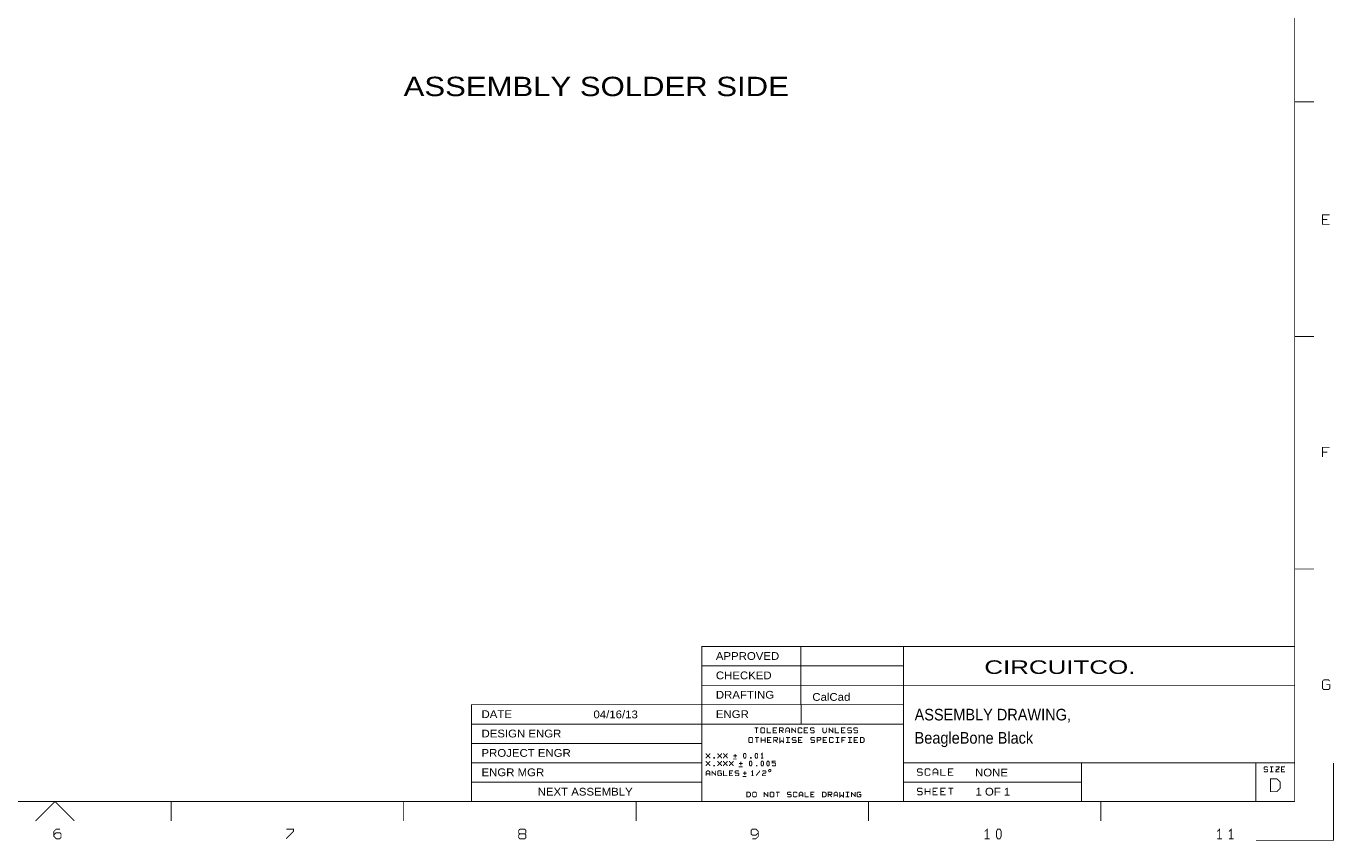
# Model space of a CAD drawing. Extents: x -14006 to 19506, y -9606 to 12409.
# Tile 5 of 20: x 2628 to 19506, y -9606 to 902. Entities that reach past the tile are written whole.
import ezdxf

# ---------------------------------------------------------------- set-up
doc = ezdxf.new("R2010")
doc.units = 0
doc.header["$MEASUREMENT"] = 0
doc.layers.add('1', color=2, linetype='CONTINUOUS')

msp = doc.modelspace()

# ---------------------------------------------------------------- linework, layer by layer
at = {"layer": '1', "const_width": 12}
for points in [[(19000, -9100), (19000, 11900)], [(19250, -75), (19000, -75)], [(19453, -1654), (19360, -1654), (19360, -1530), (19453, -1530)], [(19360, -1592), (19422, -1592)], [(19250, -3100), (19000, -3100)], [(19453, -4530), (19360, -4530), (19360, -4654)], [(19360, -4592), (19422, -4592)], [(19250, -6100), (19000, -6100)], [(12850, -7100), (13950, -7100), (13950, -7600), (12625, -7600), (12625, -7100), (12850, -7100), (11350, -7100), (11350, -9100)], [(19000, -7100), (13950, -7100)], [(11350, -7350), (12850, -7350), (13950, -7350)], [(11350, -7600), (12850, -7600)], [(12625, -7850), (12625, -7600)], [(13950, -9100), (13950, -7600), (19000, -7600)], [(19000, -7650), (19000, -7600)], [(19453, -7546), (19438, -7530), (19376, -7530), (19360, -7546), (19360, -7639), (19376, -7654), (19438, -7654), (19453, -7639), (19453, -7592), (19407, -7592)], [(13950, -7850), (11350, -7850), (8375, -7850), (8375, -9100)], [(12630.1, -7847.1), (12630.1, -8097.1)], [(13950, -8100), (11350, -8100), (8375, -8100)], [(12031, -8148), (12055, -8148), (12055, -8214)], [(12080, -8148), (12031, -8148)], [(12036, -8273), (12060, -8273), (12060, -8339)], [(12085, -8273), (12036, -8273)], [(12116, -8273), (12116, -8339)], [(12165, -8339), (12165, -8273)], [(12240, -8214), (12191, -8214), (12191, -8148)], [(12245, -8339), (12196, -8339), (12196, -8273), (12245, -8273)], [(12320, -8214), (12271, -8214), (12271, -8148), (12320, -8148)], [(12271, -8181), (12304, -8181)], [(12276, -8306), (12317, -8306), (12325, -8298), (12325, -8281), (12317, -8273), (12276, -8273), (12276, -8339)], [(12351, -8181), (12392, -8181), (12400, -8173), (12400, -8156), (12392, -8148), (12351, -8148), (12351, -8214)], [(12405, -8273), (12405, -8339), (12380, -8314), (12356, -8339), (12356, -8273)], [(12367, -8181), (12400, -8214)], [(12431, -8214), (12431, -8164), (12447, -8148), (12464, -8148), (12480, -8164), (12480, -8214)], [(12480, -8189), (12431, -8189)], [(12436, -8273), (12485, -8273)], [(12460, -8273), (12460, -8339)], [(12511, -8148), (12511, -8214)], [(12511, -8156), (12560, -8206)], [(12516, -8331), (12524, -8339), (12557, -8339), (12565, -8331), (12565, -8314), (12557, -8306), (12524, -8306), (12516, -8298), (12516, -8281), (12524, -8273), (12557, -8273), (12565, -8281)], [(12560, -8214), (12560, -8148)], [(12640, -8197), (12640, -8206), (12632, -8214), (12599, -8214), (12591, -8206), (12591, -8156), (12599, -8148), (12632, -8148), (12640, -8156), (12640, -8164)], [(12645, -8339), (12596, -8339), (12596, -8273), (12645, -8273)], [(12720, -8214), (12671, -8214), (12671, -8148), (12720, -8148)], [(12671, -8181), (12704, -8181)], [(12751, -8206), (12759, -8214), (12792, -8214), (12800, -8206), (12800, -8189), (12792, -8181), (12759, -8181), (12751, -8173), (12751, -8156), (12759, -8148), (12792, -8148), (12800, -8156)], [(12805, -8281), (12797, -8273), (12764, -8273), (12756, -8281), (12756, -8298), (12764, -8306), (12797, -8306), (12805, -8314), (12805, -8331), (12797, -8339), (12764, -8339), (12756, -8331)], [(12836, -8306), (12877, -8306), (12885, -8298), (12885, -8281), (12877, -8273), (12836, -8273), (12836, -8339)], [(12911, -8148), (12911, -8197), (12927, -8214), (12944, -8214), (12960, -8197), (12960, -8148)], [(12965, -8273), (12916, -8273), (12916, -8339), (12965, -8339)], [(12991, -8148), (12991, -8214)], [(13040, -8206), (12991, -8156)], [(13045, -8322), (13045, -8331), (13037, -8339), (13004, -8339), (12996, -8331), (12996, -8281), (13004, -8273), (13037, -8273), (13045, -8281), (13045, -8289)], [(13040, -8214), (13040, -8148)], [(13071, -8148), (13071, -8214), (13120, -8214)], [(13076, -8273), (13125, -8273)], [(13100, -8339), (13100, -8273)], [(13200, -8214), (13151, -8214), (13151, -8148), (13200, -8148)], [(13151, -8181), (13184, -8181)], [(13205, -8273), (13156, -8273), (13156, -8339)], [(13231, -8206), (13239, -8214), (13272, -8214), (13280, -8206), (13280, -8189), (13272, -8181), (13239, -8181), (13231, -8173), (13231, -8156), (13239, -8148), (13272, -8148), (13280, -8156)], [(13236, -8273), (13285, -8273)], [(13260, -8339), (13260, -8273)], [(13311, -8206), (13319, -8214), (13352, -8214), (13360, -8206), (13360, -8189), (13352, -8181), (13319, -8181), (13311, -8173), (13311, -8156), (13319, -8148), (13352, -8148), (13360, -8156)], [(13365, -8273), (13316, -8273), (13316, -8339), (13365, -8339)], [(8375, -8350), (11350, -8350)], [(12116, -8306), (12165, -8306)], [(12196, -8306), (12229, -8306)], [(12325, -8339), (12292, -8306)], [(12436, -8339), (12485, -8339)], [(12596, -8306), (12629, -8306)], [(12949, -8306), (12916, -8306)], [(13125, -8339), (13076, -8339)], [(13156, -8306), (13189, -8306)], [(13285, -8339), (13236, -8339)], [(13349, -8306), (13316, -8306)], [(8375, -8600), (11350, -8600)], [(11452, -8540), (11452, -8532), (11405, -8485), (11405, -8478)], [(11452, -8478), (11452, -8485), (11405, -8532), (11405, -8540)], [(11405, -8578), (11405, -8585), (11452, -8632), (11452, -8640)], [(11405, -8640), (11405, -8632), (11452, -8585)], [(11452, -8585), (11452, -8578)], [(11602, -8540), (11602, -8532), (11555, -8485), (11555, -8478)], [(11602, -8478), (11602, -8485), (11555, -8532), (11555, -8540)], [(11555, -8640), (11555, -8632), (11602, -8585), (11602, -8578)], [(11555, -8578), (11555, -8585), (11602, -8632), (11602, -8640)], [(11630, -8540), (11630, -8532), (11677, -8485), (11677, -8478)], [(11677, -8540), (11677, -8532), (11630, -8485), (11630, -8478)], [(11630, -8578), (11630, -8585), (11677, -8632), (11677, -8640)], [(11630, -8640), (11630, -8632), (11677, -8585), (11677, -8578)], [(11705, -8640), (11705, -8632), (11752, -8585), (11752, -8578)], [(11705, -8578), (11705, -8585), (11752, -8632), (11752, -8640)], [(11800, -8550), (11750, -8550)], [(11755, -8509), (11802, -8509)], [(11778, -8532), (11778, -8485)], [(11830, -8609), (11877, -8609)], [(11853, -8632), (11853, -8585)], [(12128, -8540), (12128, -8478), (12113, -8493)], [(12113, -8540), (12144, -8540)], [(12255, -8632), (12263, -8640), (12294, -8640), (12302, -8632), (12302, -8609), (12294, -8601), (12255, -8601), (12255, -8578), (12302, -8578)], [(13950, -8600), (16250, -8600)], [(16250, -9100), (16250, -8600), (18500, -8600)], [(19500, -8600), (19500, -9600), (18500, -9600)], [(19000, -8600), (18500, -8600), (18500, -9100)], [(11452, -8765), (11452, -8718), (11436, -8703), (11421, -8703), (11405, -8718), (11405, -8765)], [(11405, -8741), (11452, -8741)], [(11480, -8703), (11480, -8765)], [(11527, -8757), (11480, -8710)], [(11527, -8765), (11527, -8703)], [(11602, -8710), (11594, -8703), (11563, -8703), (11555, -8710), (11555, -8757), (11563, -8765), (11594, -8765), (11602, -8757), (11602, -8734), (11578, -8734)], [(11677, -8765), (11630, -8765), (11630, -8703)], [(11752, -8765), (11705, -8765), (11705, -8703), (11752, -8703)], [(11736, -8734), (11705, -8734)], [(11827, -8710), (11819, -8703), (11788, -8703), (11780, -8710), (11780, -8726), (11788, -8734), (11819, -8734), (11827, -8741), (11827, -8757), (11819, -8765), (11788, -8765), (11780, -8757)], [(11875, -8650), (11825, -8650)], [(11925, -8775), (11875, -8775)], [(11880, -8734), (11927, -8734)], [(11903, -8757), (11903, -8710)], [(11988, -8718), (12003, -8703), (12003, -8765)], [(12019, -8765), (11988, -8765)], [(12055, -8765), (12055, -8757), (12094, -8710), (12094, -8703)], [(12130, -8710), (12138, -8703), (12169, -8703), (12177, -8710), (12177, -8726), (12169, -8734), (12146, -8734), (12130, -8749), (12130, -8765), (12177, -8765)], [(14194, -8689), (14184, -8678), (14142, -8678), (14132, -8689), (14132, -8709), (14142, -8720), (14184, -8720), (14194, -8730), (14194, -8751), (14184, -8761), (14142, -8761), (14132, -8751)], [(14294, -8740), (14294, -8751), (14284, -8761), (14242, -8761), (14232, -8751), (14232, -8689), (14242, -8678), (14284, -8678), (14294, -8689), (14294, -8699)], [(14394, -8761), (14394, -8699), (14373, -8678), (14353, -8678), (14332, -8699), (14332, -8761)], [(14332, -8730), (14394, -8730)], [(14494, -8761), (14432, -8761), (14432, -8678)], [(14594, -8761), (14532, -8761), (14532, -8678), (14594, -8678)], [(14532, -8720), (14573, -8720)], [(18652, -8660), (18644, -8653), (18613, -8653), (18605, -8660), (18605, -8676), (18613, -8684), (18644, -8684), (18652, -8691), (18652, -8707), (18644, -8715), (18613, -8715), (18605, -8707)], [(18680, -8653), (18727, -8653)], [(18680, -8715), (18727, -8715)], [(18703, -8715), (18703, -8653)], [(18755, -8653), (18802, -8653), (18802, -8660), (18755, -8707), (18755, -8715), (18802, -8715)], [(18802, -8684), (18755, -8684)], [(18877, -8653), (18830, -8653), (18830, -8715), (18877, -8715)], [(18861, -8684), (18830, -8684)], [(11350, -8850), (8375, -8850)], [(16250, -8850), (13950, -8850)], [(14194, -8939), (14184, -8928), (14142, -8928), (14132, -8939), (14132, -8959), (14142, -8970), (14184, -8970), (14194, -8980), (14194, -9001), (14184, -9011), (14142, -9011), (14132, -9001)], [(14232, -9011), (14232, -8928)], [(14294, -9011), (14294, -8928)], [(14394, -8928), (14332, -8928), (14332, -9011), (14394, -9011)], [(14494, -9011), (14432, -9011), (14432, -8928), (14494, -8928)], [(14532, -8928), (14563, -8928), (14563, -9011)], [(14594, -8928), (14532, -8928)], [(19000, -9100), (-13500, -9100)], [(2750, -9350), (3000, -9100), (3250, -9350)], [(4500, -9100), (4500, -9350)], [(7500, -9350), (7500, -9100)], [(10500, -9100), (10500, -9350)], [(12155, -9040), (12155, -8978)], [(12155, -8985), (12202, -9032)], [(12202, -9040), (12202, -8978)], [(12328, -9040), (12328, -8978), (12305, -8978), (12352, -8978)], [(12502, -8985), (12494, -8978), (12463, -8978), (12455, -8985), (12455, -9001), (12463, -9009), (12494, -9009), (12502, -9016), (12502, -9032), (12494, -9040), (12463, -9040), (12455, -9032)], [(12577, -9024), (12577, -9032), (12569, -9040), (12538, -9040), (12530, -9032), (12530, -8985), (12538, -8978), (12569, -8978), (12577, -8985), (12577, -8993)], [(12652, -9040), (12652, -8993), (12636, -8978), (12621, -8978), (12605, -8993), (12605, -9040)], [(12605, -9016), (12652, -9016)], [(12727, -9040), (12680, -9040), (12680, -8978)], [(12802, -8978), (12755, -8978), (12755, -9040), (12802, -9040)], [(12755, -9009), (12786, -9009)], [(12980, -9040), (12980, -8978), (13019, -8978), (13027, -8985), (13027, -9001), (13019, -9009), (12980, -9009)], [(12996, -9009), (13027, -9040)], [(13055, -9040), (13055, -8993), (13071, -8978), (13086, -8978), (13102, -8993), (13102, -9040)], [(13102, -9016), (13055, -9016)], [(13130, -8978), (13130, -9040), (13153, -9016), (13177, -9040), (13177, -8978)], [(13205, -8978), (13252, -8978)], [(13205, -9040), (13252, -9040)], [(13228, -8978), (13228, -9040)], [(13280, -9040), (13280, -8978)], [(13280, -8985), (13327, -9032)], [(13327, -9040), (13327, -8978)], [(13402, -8985), (13394, -8978), (13363, -8978), (13355, -8985), (13355, -9032), (13363, -9040), (13394, -9040), (13402, -9032), (13402, -9009), (13378, -9009)], [(13500, -9100), (13500, -9350)], [(13950, -9100), (14000, -9100)], [(14232, -8970), (14294, -8970)], [(14332, -8970), (14373, -8970)], [(14432, -8970), (14473, -8970)], [(16500, -9350), (16500, -9100)], [(3063, -9455), (3016, -9455), (2985, -9486), (2985, -9548), (3016, -9579), (3063, -9579), (3078, -9564), (3078, -9517), (3063, -9502), (3016, -9502), (2985, -9533)], [(5985, -9579), (6078, -9486), (6078, -9455), (5985, -9455)], [(9001, -9517), (8985, -9502), (8985, -9471), (9001, -9455), (9063, -9455), (9078, -9471), (9078, -9502), (9063, -9517), (9078, -9533), (9078, -9564), (9063, -9579), (9001, -9579), (8985, -9564), (8985, -9533), (9001, -9517), (9063, -9517)], [(12078, -9502), (12047, -9533), (12001, -9533), (11985, -9517), (11985, -9471), (12001, -9455), (12047, -9455), (12078, -9486), (12078, -9502), (12078, -9548), (12047, -9579), (12001, -9579)], [(15032, -9579), (15032, -9455), (15001, -9486)], [(18001, -9486), (18032, -9455), (18032, -9579)], [(18182, -9579), (18182, -9455), (18151, -9486)], [(15063, -9579), (15001, -9579)], [(18001, -9579), (18063, -9579)], [(18151, -9579), (18213, -9579)]]:
    msp.add_lwpolyline(points, dxfattribs=at)
for points in [[(11956, -8331), (11964, -8339), (11997, -8339), (12005, -8331), (12005, -8281), (11997, -8273), (11964, -8273), (11956, -8281)], [(12111, -8206), (12119, -8214), (12152, -8214), (12160, -8206), (12160, -8156), (12152, -8148), (12119, -8148), (12111, -8156)], [(13396, -8339), (13429, -8339), (13445, -8322), (13445, -8289), (13429, -8273), (13396, -8273)], [(11503, -8540), (11511, -8540), (11511, -8532), (11503, -8532)], [(11896, -8540), (11888, -8524), (11888, -8493), (11896, -8478), (11911, -8478), (11919, -8493), (11919, -8524), (11911, -8540)], [(11971, -8640), (11963, -8624), (11963, -8593), (11971, -8578), (11986, -8578), (11994, -8593), (11994, -8624), (11986, -8640)], [(11978, -8540), (11986, -8540), (11986, -8532), (11978, -8532)], [(12046, -8540), (12038, -8524), (12038, -8493), (12046, -8478), (12061, -8478), (12069, -8493), (12069, -8524), (12061, -8540)], [(12121, -8640), (12113, -8624), (12113, -8593), (12121, -8578), (12136, -8578), (12144, -8593), (12144, -8624), (12136, -8640)], [(12196, -8640), (12188, -8624), (12188, -8593), (12196, -8578), (12211, -8578), (12219, -8593), (12219, -8624), (12211, -8640)], [(11503, -8640), (11511, -8640), (11511, -8632), (11503, -8632)], [(12053, -8640), (12061, -8640), (12061, -8632), (12053, -8632)], [(12240, -8700), (12238, -8692), (12233, -8687), (12225, -8685), (12218, -8687), (12212, -8692), (12210, -8700), (12212, -8707), (12218, -8713), (12225, -8715), (12233, -8713), (12238, -8707)], [(18689, -8972), (18771, -8972), (18813, -8931), (18813, -8848), (18771, -8807), (18689, -8807)], [(11930, -9040), (11961, -9040), (11977, -9024), (11977, -8993), (11961, -8978), (11930, -8978)], [(12005, -9032), (12013, -9040), (12044, -9040), (12052, -9032), (12052, -8985), (12044, -8978), (12013, -8978), (12005, -8985)], [(12230, -9032), (12238, -9040), (12269, -9040), (12277, -9032), (12277, -8985), (12269, -8978), (12238, -8978), (12230, -8985)], [(12905, -9040), (12936, -9040), (12952, -9024), (12952, -8993), (12936, -8978), (12905, -8978)], [(15166, -9579), (15151, -9548), (15151, -9486), (15166, -9455), (15197, -9455), (15213, -9486), (15213, -9548), (15197, -9579)]]:
    msp.add_lwpolyline(points, close=True, dxfattribs=at)

# ---------------------------------------------------------------- texts
at = {"layer": '1'}
for s, height, width, p in [('ASSEMBLY SOLDER SIDE', 250, 1.2, (7500, 0)), ('APPROVED', 100, 1.1, (11530.1, -7272.1)), ('CHECKED', 100, 1.1, (11530.1, -7522.1)), ('CIRCUITCO.', 175, 1.428571, (14994.9, -7452.9)), ('DRAFTING', 100, 1.1, (11530.1, -7772.1)), ('CalCad', 100, 1.1, (12775, -7800)), ('DATE', 100, 1.1, (8505.1, -8022.1)), ('04/16/13', 100, 1.1, (9950, -8025)), ('ENGR', 100, 1.1, (11530.1, -8022.1)), ('ASSEMBLY DRAWING,', 150, 0.933333, (14094.9, -8052.9)), ('DESIGN ENGR', 100, 1.1, (8505.1, -8272.1)), ('BeagleBone Black', 150, 0.933333, (14094.9, -8352.9)), ('PROJECT ENGR', 100, 1.1, (8505.1, -8522.1)), ('ENGR MGR', 100, 1.1, (8505.1, -8772.1)), ('NONE', 100, 1.1, (14875, -8775)), ('NEXT ASSEMBLY', 100, 1.1, (9230.1, -9022.1)), ('1 OF 1', 100, 1.1, (14880.1, -9022.1))]:
    msp.add_text(s, height=height, dxfattribs=dict(at, width=width)).set_placement(p)

doc.saveas('drawing.dxf')
